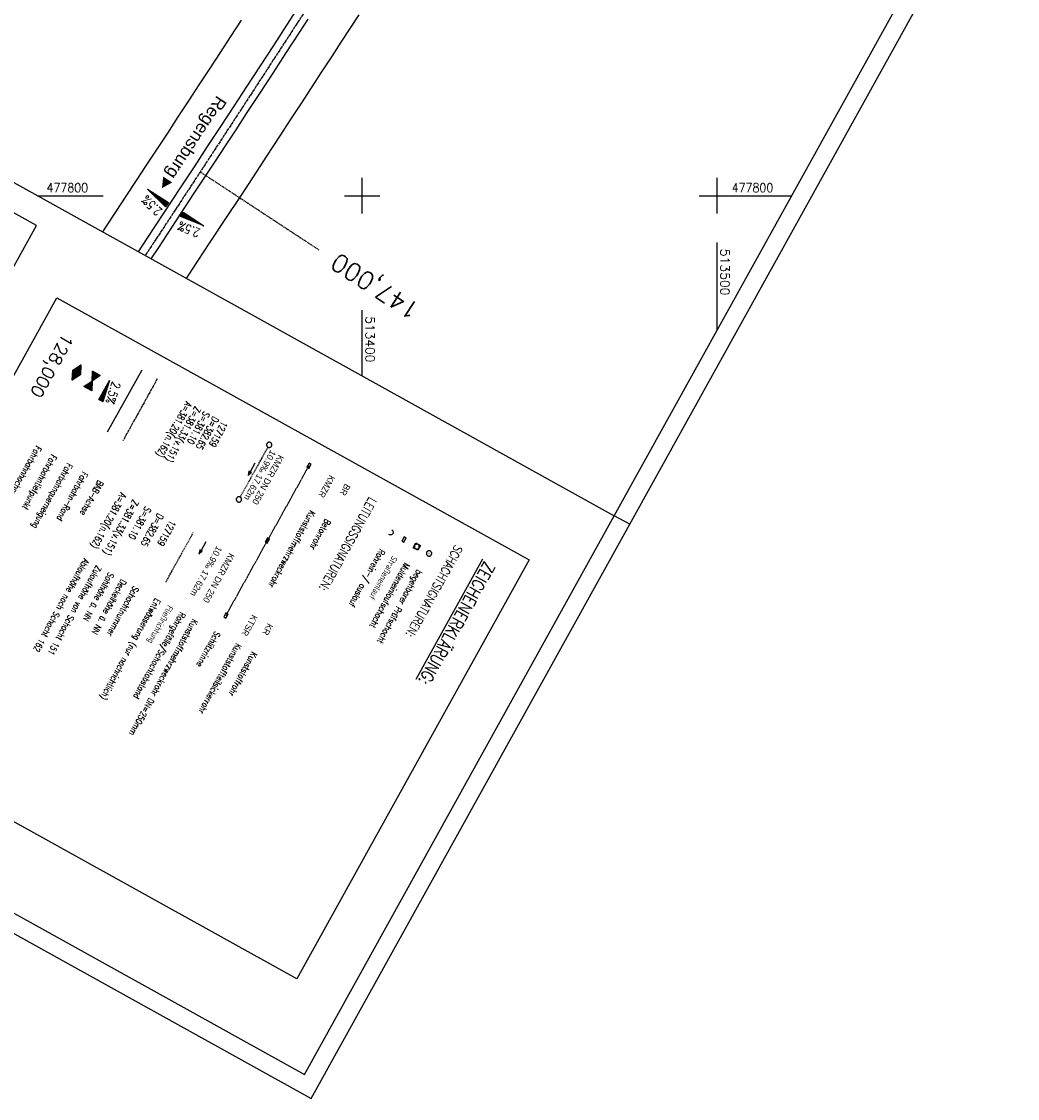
# Model space of a CAD drawing. Extents: x 513126 to 513936, y 477546 to 478682.
# Tile 2 of 8: x 513304 to 513585, y 477546 to 477849. Entities that reach past the tile are written whole.
import ezdxf
from ezdxf.enums import TextEntityAlignment as Align

# ---------------------------------------------------------------- set-up
doc = ezdxf.new("R2010")
doc.units = 0
doc.header["$MEASUREMENT"] = 0
for name, pattern in [('ACHSE', [5.5, 4, -0.5, 0.5, -0.5]), ('LT00', [0]), ('LT17', [0.15, 0.1, -0.05]), ('STRICHLINIE2', [0.375, 0.25, -0.125])]:
    doc.linetypes.add(name, pattern=pattern)
doc.layers.get('0').update_dxf_attribs({"linetype": 'LT00'})
for name, color, linetype in [('--HALTUNG', 7, 'STRICHLINIE2'), ('--HALTUNGSBESCHRIFT', 140, 'Continuous'), ('--SCHACHTBESCHRIFT', 5, 'Continuous'), ('--ZEICHENERKLÄR', 7, 'Continuous'), ('-BESCH-nachrichtlich', 81, 'STRICHLINIE2'), ('-Halt-Pfeil', 4, 'LT00'), ('-RICHTUNG-NAME', 250, 'Continuous'), ('025', 7, 'Continuous'), ('035', 250, 'Continuous'), ('070', 155, 'Continuous'), ('A-TEXT-KILOMETER', 30, 'LT17'), ('AX-020', 250, 'ACHSE'), ('HTP_WEST', 11, 'LT00'), ('QUER_OST', 11, 'LT00'), ('QUER_WEST', 11, 'LT00'), ('RAHMEN', 250, 'Continuous'), ('SCHLITZRINNE-KATASTER', 182, 'LT17'), ('V_AFBR_BAB', 250, 'LT00'), ('V_KA_MULD', 182, 'LT00'), ('V_KA_PRUF', 182, 'LT00'), ('V_RASTER', 250, 'LT00'), ('V_SINKK', 182, 'LT00'), ('V_UK_DURCH', 182, 'LT00')]:
    doc.layers.add(name, color=color, linetype=linetype)
doc.styles.add('Arial', font='ARIAL.TTF')
doc.styles.add('Haltungsbeschriftung', font='ARIAL.TTF', dxfattribs={"width": 0.75})
doc.styles.add('Kilometrierung', font='romans.shx')
doc.styles.add('ROMANS', font='romans.shx')
doc.styles.add('schachtbeschriftung', font='romans.shx', dxfattribs={"width": 0.75, "height": 0.2})
doc.styles.get("Standard").update_dxf_attribs({"font": 'romans.shx', "width": 0.8})

# ---------------------------------------------------------------- blocks, each defined once
blk = doc.blocks.new('SYMB0071')
at = {"color": 0, "linetype": 'ByBlock'}
for p, q in [((-0.5, 0), (0, 0.25)), ((0, -0.25), (-0.5, 0)), ((-0.5, 0), (-0.5, 0)), ((-0.48, -0.01), (-0.48, 0.01)), ((-0.46, -0.02), (-0.46, 0.02)), ((-0.44, -0.03), (-0.44, 0.03)), ((-0.42, -0.04), (-0.42, 0.04)), ((-0.4, -0.05), (-0.4, 0.05)), ((-0.38, -0.06), (-0.38, 0.06)), ((-0.36, -0.07), (-0.36, 0.07)), ((-0.34, -0.08), (-0.34, 0.08)), ((-0.32, -0.09), (-0.32, 0.09)), ((-0.3, -0.1), (-0.3, 0.1)), ((-0.28, -0.11), (-0.28, 0.11)), ((-0.26, -0.12), (-0.26, 0.12)), ((-0.24, -0.13), (-0.24, 0.13)), ((-0.22, -0.14), (-0.22, 0.14)), ((-0.2, -0.15), (-0.2, 0.15)), ((-0.18, -0.16), (-0.18, 0.16)), ((-0.16, -0.17), (-0.16, 0.17)), ((-0.14, -0.18), (-0.14, 0.18)), ((-0.12, -0.19), (-0.12, 0.19)), ((-0.1, -0.2), (-0.1, 0.2)), ((-0.08, -0.21), (-0.08, 0.21)), ((-0.06, -0.22), (-0.06, 0.22)), ((-0.04, -0.23), (-0.04, 0.23)), ((-0.02, -0.24), (-0.02, 0.24)), ((0, 0.25), (0.5, 0)), ((0, -0.25), (0, 0.25)), ((0.5, 0), (0, -0.25)), ((0.02, -0.24), (0.02, 0.24)), ((0.04, -0.23), (0.04, 0.23)), ((0.06, -0.22), (0.06, 0.22)), ((0.08, -0.21), (0.08, 0.21)), ((0.1, -0.2), (0.1, 0.2)), ((0.12, -0.19), (0.12, 0.19)), ((0.14, -0.18), (0.14, 0.18)), ((0.16, -0.17), (0.16, 0.17)), ((0.18, -0.16), (0.18, 0.16)), ((0.2, -0.15), (0.2, 0.15)), ((0.22, -0.14), (0.22, 0.14)), ((0.24, -0.13), (0.24, 0.13)), ((0.26, -0.12), (0.26, 0.12)), ((0.28, -0.11), (0.28, 0.11)), ((0.3, -0.1), (0.3, 0.1)), ((0.32, -0.09), (0.32, 0.09)), ((0.34, -0.08), (0.34, 0.08)), ((0.36, -0.07), (0.36, 0.07)), ((0.38, -0.06), (0.38, 0.06)), ((0.4, -0.05), (0.4, 0.05)), ((0.42, -0.04), (0.42, 0.04)), ((0.44, -0.03), (0.44, 0.03)), ((0.46, -0.02), (0.46, 0.02)), ((0.48, -0.01), (0.48, 0.01))]:
    blk.add_line(p, q, dxfattribs=at)
blk = doc.blocks.new('SYMB0072')
at = {"color": 0, "linetype": 'ByBlock'}
for p, q in [((-0.5, -0.25), (-0.5, 0.25)), ((-0.5, 0.25), (0, 0)), ((-0.5, -0.25), (-0.5, 0.25)), ((0, 0), (-0.5, -0.25)), ((-0.48, -0.24), (-0.48, 0.24)), ((-0.46, -0.23), (-0.46, 0.23)), ((-0.44, -0.22), (-0.44, 0.22)), ((-0.42, -0.21), (-0.42, 0.21)), ((-0.4, -0.2), (-0.4, 0.2)), ((-0.38, -0.19), (-0.38, 0.19)), ((-0.36, -0.18), (-0.36, 0.18)), ((-0.34, -0.17), (-0.34, 0.17)), ((-0.32, -0.16), (-0.32, 0.16)), ((-0.3, -0.15), (-0.3, 0.15)), ((-0.28, -0.14), (-0.28, 0.14)), ((-0.26, -0.13), (-0.26, 0.13)), ((-0.24, -0.12), (-0.24, 0.12)), ((-0.22, -0.11), (-0.22, 0.11)), ((-0.2, -0.1), (-0.2, 0.1)), ((-0.18, -0.09), (-0.18, 0.09)), ((-0.16, -0.08), (-0.16, 0.08)), ((-0.14, -0.07), (-0.14, 0.07)), ((-0.12, -0.06), (-0.12, 0.06)), ((-0.1, -0.05), (-0.1, 0.05)), ((-0.08, -0.04), (-0.08, 0.04)), ((-0.06, -0.03), (-0.06, 0.03)), ((-0.04, -0.02), (-0.04, 0.02)), ((-0.02, -0.01), (-0.02, 0.01)), ((0.02, -0.01), (0.02, 0.01)), ((0.04, -0.02), (0.04, 0.02)), ((0.06, -0.03), (0.06, 0.03)), ((0.08, -0.04), (0.08, 0.04)), ((0.1, -0.05), (0.1, 0.05)), ((0.12, -0.06), (0.12, 0.06)), ((0.14, -0.07), (0.14, 0.07)), ((0.16, -0.08), (0.16, 0.08)), ((0.18, -0.09), (0.18, 0.09)), ((0.2, -0.1), (0.2, 0.1)), ((0.22, -0.11), (0.22, 0.11)), ((0.24, -0.12), (0.24, 0.12)), ((0.26, -0.13), (0.26, 0.13)), ((0.28, -0.14), (0.28, 0.14)), ((0.3, -0.15), (0.3, 0.15)), ((0.32, -0.16), (0.32, 0.16)), ((0.34, -0.17), (0.34, 0.17)), ((0.36, -0.18), (0.36, 0.18)), ((0.38, -0.19), (0.38, 0.19)), ((0.4, -0.2), (0.4, 0.2)), ((0.42, -0.21), (0.42, 0.21)), ((0.44, -0.22), (0.44, 0.22)), ((0.46, -0.23), (0.46, 0.23)), ((0.48, -0.24), (0.48, 0.24)), ((0.5, -0.25), (0.5, 0.25))]:
    blk.add_line(p, q, dxfattribs=at)
blk.add_lwpolyline([(0, 0), (0.5, 0.25), (0.5, -0.25), (0, 0)], dxfattribs=at)
blk = doc.blocks.new('SYMB1107')
at = {"color": 0, "linetype": 'ByBlock'}
for points in [[(-0.2, 0), (-0.196157, 0.039018), (-0.184776, 0.076537), (-0.166294, 0.111114), (-0.141421, 0.141421), (-0.111114, 0.166294), (-0.076537, 0.184776), (-0.039018, 0.196157), (0, 0.2)], [(0, 0.2), (0.039018, 0.196157), (0.076537, 0.184776), (0.111114, 0.166294), (0.141421, 0.141421), (0.166294, 0.111114), (0.184776, 0.076537), (0.196157, 0.039018), (0.2, 0)]]:
    blk.add_lwpolyline(points, dxfattribs=at)
blk = doc.blocks.new('SYMB0003')
at = {"color": 0, "linetype": 'ByBlock'}
for p, q in [((-0.015712, 0), (0.010166, 0.012015)), ((0, -0.021257), (-0.015712, 0)), ((0.010166, 0.012015), (0, -0.021257))]:
    blk.add_line(p, q, dxfattribs=at)
for points in [[(-0.031395, 0.499013), (-0.093691, 0.491144), (-0.154509, 0.475528), (-0.21289, 0.452414), (-0.267913, 0.422164), (-0.318712, 0.385257), (-0.364484, 0.342274), (-0.404509, 0.293893), (-0.438154, 0.240877), (-0.464888, 0.184062), (-0.484292, 0.124345), (-0.496058, 0.062667), (-0.5, 0)], [(-0.5, 0), (-0.496058, -0.062667), (-0.484292, -0.124345), (-0.464888, -0.184062), (-0.438154, -0.240877), (-0.404509, -0.293893), (-0.364485, -0.342274), (-0.318712, -0.385257), (-0.267914, -0.422164), (-0.21289, -0.452414), (-0.154509, -0.475529), (-0.093691, -0.491144), (-0.031395, -0.499014), (0.031395, -0.499014)], [(0.5, 0), (0.496057, 0.062667), (0.484292, 0.124345), (0.464888, 0.184062), (0.438153, 0.240877), (0.404509, 0.293893), (0.364484, 0.342274), (0.318712, 0.385257), (0.267913, 0.422164), (0.21289, 0.452414), (0.154509, 0.475528), (0.093691, 0.491144), (0.031395, 0.499013), (-0.031395, 0.499013)], [(0.031395, -0.499014), (0.093691, -0.491144), (0.154509, -0.475529), (0.21289, -0.452414), (0.267914, -0.422164), (0.318712, -0.385257), (0.364485, -0.342274), (0.404509, -0.293893), (0.438154, -0.240877), (0.464889, -0.184062), (0.484292, -0.124345), (0.496058, -0.062667), (0.5, 0)]]:
    blk.add_lwpolyline(points, dxfattribs=at)
blk = doc.blocks.new('SYMB1210')
at = {"color": 0, "linetype": 'ByBlock'}
blk.add_line((0.018815, -0.179014), (0.055623, -0.17119), dxfattribs=at)
for points in [[(-0.2, -0.2), (-0.2, 0.2), (0.2, 0.2), (0.2, -0.2), (-0.2, -0.2)], [(0.018815, 0.179014), (-0.018815, 0.179014), (-0.055623, 0.17119), (-0.09, 0.155885), (-0.120444, 0.133766), (-0.145623, 0.105801), (-0.164438, 0.073213), (-0.176067, 0.037424), (-0.18, 0)], [(-0.18, 0), (-0.176067, -0.037424), (-0.164438, -0.073213), (-0.145623, -0.105801), (-0.120444, -0.133766), (-0.09, -0.155885), (-0.055623, -0.17119), (-0.018815, -0.179014), (0.018815, -0.179014)], [(0.18, 0), (0.176067, 0.037424), (0.164438, 0.073213), (0.145623, 0.105801), (0.120444, 0.133766), (0.09, 0.155885), (0.055623, 0.17119), (0.018815, 0.179014)], [(0.055623, -0.17119), (0.09, -0.155885), (0.120444, -0.133766), (0.145623, -0.105801), (0.164438, -0.073213), (0.176067, -0.037424), (0.18, 0)]]:
    blk.add_lwpolyline(points, dxfattribs=at)
blk = doc.blocks.new('SYMB0652')
at = {"color": 0, "linetype": 'ByBlock'}
blk.add_lwpolyline([(-0.15, -0.075), (0.15, -0.075), (0.15, 0.075), (-0.15, 0.075), (-0.15, -0.075)], dxfattribs=at)
blk = doc.blocks.new('SYMB0070')
at = {"color": 0, "linetype": 'ByBlock'}
for p, q in [((-0.5, 0), (0.2, 0)), ((0.5, 0), (0.2, 0.1)), ((0.2, 0.1), (0.2, 0)), ((0.468, 0), (0.21, 0.086)), ((0.21, 0.086), (0.21, -0.086)), ((0.21, -0.086), (0.468, 0)), ((0.22, -0.072), (0.437, 0)), ((0.23, -0.058), (0.405, 0)), ((0.24, -0.045), (0.374, 0)), ((0.342, 0), (0.25, 0.031)), ((0.25, 0.031), (0.25, -0.031)), ((0.25, -0.031), (0.342, 0)), ((0.26, -0.017), (0.31, 0)), ((0.27, -0.003), (0.279, 0))]:
    blk.add_line(p, q, dxfattribs=at)
for points in [[(0.2, 0), (0.2, -0.1), (0.5, 0)], [(0.437, 0), (0.22, 0.072), (0.22, -0.072)], [(0.405, 0), (0.23, 0.058), (0.23, -0.058)], [(0.374, 0), (0.24, 0.045), (0.24, -0.045)], [(0.31, 0), (0.26, 0.017), (0.26, -0.017)], [(0.279, 0), (0.27, 0.003), (0.27, -0.003)]]:
    blk.add_lwpolyline(points, dxfattribs=at)

msp = doc.modelspace()

# ---------------------------------------------------------------- linework, layer by layer
at = {"layer": '--HALTUNG'}
msp.add_line((513365.67, 477715.07), (513373.48, 477729.14), dxfattribs=at)
at = {"layer": '-BESCH-nachrichtlich'}
msp.add_line((513344.68, 477691.09), (513352.49, 477705.17), dxfattribs=at)
at = {"layer": '025'}
msp.add_lwpolyline([(513447.11, 477697.38), (513381.62, 477579.33), (513248.53, 477653.17), (513314.02, 477771.22)], close=True, dxfattribs=at)
at = {"layer": '070'}
msp.add_lwpolyline([(513282.04, 477806.12), (513201.99, 477661.84), (513228.22, 477647.28), (513308.27, 477791.57), (513282.04, 477806.12)], dxfattribs=at)
at = {"layer": 'A-TEXT-KILOMETER', "ltscale": 2.5}
msp.add_line((513354.39, 477806.7), (513387.82, 477784.74), dxfattribs=at)
at = {"layer": 'AX-020', "ltscale": 0.2}
msp.add_line((513342.29, 477748.39), (513332.59, 477730.9), dxfattribs=at)
at = {"layer": 'AX-020', "ltscale": 0.2, "flags": 128}
msp.add_lwpolyline([(513793.08, 478588.99), (513791.27, 478584.97), (513782.96, 478566.77), (513774.57, 478548.6), (513766.11, 478530.46), (513757.58, 478512.35), (513748.98, 478494.28), (513740.31, 478476.25), (513731.56, 478458.25), (513722.74, 478440.28), (513713.85, 478422.35), (513704.89, 478404.46), (513695.86, 478386.6), (513686.75, 478368.78), (513677.58, 478350.99), (513668.33, 478333.24), (513659.02, 478315.53), (513649.63, 478297.86), (513640.17, 478280.22), (513630.64, 478262.62), (513621.04, 478245.06), (513611.37, 478227.54), (513601.63, 478210.06), (513591.82, 478192.61), (513586.74, 478183.64), (513576.83, 478166.25), (513566.84, 478148.91), (513556.8, 478131.6), (513546.68, 478114.33), (513536.51, 478097.09), (513526.27, 478079.9), (513515.98, 478062.73), (513505.63, 478045.6), (513495.23, 478028.51), (513484.77, 478011.44), (513474.26, 477994.41), (513463.71, 477977.41), (513453.1, 477960.44), (513442.45, 477943.49), (513431.76, 477926.58), (513421.02, 477909.69), (513410.24, 477892.83), (513399.43, 477875.99), (513388.57, 477859.17), (513377.68, 477842.38), (513366.76, 477825.61), (513355.81, 477808.86), (513344.83, 477792.13), (513338.9, 477783.15)], dxfattribs=at)
at = {"layer": 'QUER_OST'}
for p, q in [((513349.6, 477795.3), (513348.84, 477794.14)), ((513349.12, 477794.02), (513349.85, 477795.13)), ((513350.1, 477794.97), (513349.4, 477793.91)), ((513349.69, 477793.79), (513350.35, 477794.81)), ((513350.6, 477794.64), (513349.97, 477793.68)), ((513350.25, 477793.57), (513350.85, 477794.48)), ((513351.1, 477794.31), (513350.54, 477793.45)), ((513350.82, 477793.34), (513351.35, 477794.15)), ((513351.6, 477793.98), (513351.11, 477793.22)), ((513351.39, 477793.11), (513351.86, 477793.82)), ((513352.11, 477793.65), (513351.67, 477792.99)), ((513351.96, 477792.88), (513352.36, 477793.49)), ((513352.61, 477793.33), (513352.24, 477792.76)), ((513352.52, 477792.65), (513352.86, 477793.16)), ((513353.11, 477793), (513352.81, 477792.54)), ((513353.09, 477792.42), (513353.36, 477792.83)), ((513353.61, 477792.67), (513353.38, 477792.31)), ((513353.66, 477792.19), (513353.86, 477792.5)), ((513354.11, 477792.34), (513353.94, 477792.08)), ((513354.23, 477791.96), (513354.36, 477792.17)), ((513354.62, 477792.01), (513354.51, 477791.85)), ((513354.8, 477791.74), (513354.87, 477791.84)), ((513355.12, 477791.68), (513355.08, 477791.62)), ((513355.36, 477791.51), (513355.37, 477791.52)), ((513328.11, 477745.69), (513327.72, 477745.91)), ((513328.16, 477745.82), (513327.78, 477746.03)), ((513327.84, 477746.14), (513328.2, 477745.95)), ((513327.91, 477746.26), (513328.24, 477746.07)), ((513328.28, 477746.2), (513327.97, 477746.37)), ((513328.32, 477746.33), (513328.03, 477746.49)), ((513328.1, 477746.6), (513328.36, 477746.46)), ((513328.16, 477746.72), (513328.4, 477746.59)), ((513328.44, 477746.72), (513328.23, 477746.83)), ((513328.48, 477746.84), (513328.29, 477746.95)), ((513328.36, 477747.07), (513328.52, 477746.97)), ((513328.42, 477747.18), (513328.56, 477747.1)), ((513328.61, 477747.23), (513328.48, 477747.3)), ((513328.65, 477747.35), (513328.55, 477747.41)), ((513328.61, 477747.53), (513328.69, 477747.48)), ((513328.67, 477747.64), (513328.73, 477747.61)), ((513328.81, 477747.87), (513328.8, 477747.87)), ((513327.01, 477742.23), (513325.99, 477742.8)), ((513326.05, 477742.92), (513327.05, 477742.36)), ((513326.12, 477743.03), (513327.09, 477742.49)), ((513327.13, 477742.62), (513326.18, 477743.15)), ((513327.17, 477742.75), (513326.24, 477743.26)), ((513326.31, 477743.38), (513327.22, 477742.88)), ((513326.37, 477743.49), (513327.26, 477743)), ((513327.3, 477743.13), (513326.44, 477743.61)), ((513327.34, 477743.26), (513326.5, 477743.72)), ((513326.57, 477743.84), (513327.38, 477743.39)), ((513326.63, 477743.95), (513327.42, 477743.51)), ((513327.46, 477743.64), (513326.69, 477744.07)), ((513327.5, 477743.77), (513326.76, 477744.18)), ((513326.82, 477744.3), (513327.54, 477743.9)), ((513326.88, 477744.41), (513327.58, 477744.03)), ((513327.62, 477744.16), (513326.95, 477744.53)), ((513327.66, 477744.28), (513327.01, 477744.64)), ((513327.08, 477744.76), (513327.71, 477744.41)), ((513327.14, 477744.87), (513327.75, 477744.54)), ((513327.79, 477744.67), (513327.2, 477744.99)), ((513327.83, 477744.79), (513327.27, 477745.1)), ((513327.33, 477745.22), (513327.87, 477744.92)), ((513327.4, 477745.34), (513327.91, 477745.05)), ((513327.95, 477745.18), (513327.46, 477745.45)), ((513327.99, 477745.31), (513327.52, 477745.57)), ((513327.59, 477745.68), (513328.03, 477745.44)), ((513327.65, 477745.8), (513328.07, 477745.56)), ((513325.86, 477742.57), (513326.93, 477741.98)), ((513326.97, 477742.11), (513325.93, 477742.69))]:
    msp.add_line(p, q, dxfattribs=at)
for points in [[(513348.79, 477794.16), (513349.56, 477795.33), (513355.41, 477791.49), (513348.79, 477794.16)], [(513326.92, 477741.93), (513325.84, 477742.53), (513328.82, 477747.91), (513326.92, 477741.93)]]:
    msp.add_lwpolyline(points, dxfattribs=at)
at = {"layer": 'QUER_WEST'}
for p, q in [((513339.6, 477801.85), (513339.6, 477801.84)), ((513339.82, 477801.63), (513339.86, 477801.69)), ((513340.11, 477801.52), (513340.03, 477801.41)), ((513340.25, 477801.2), (513340.36, 477801.36)), ((513340.61, 477801.19), (513340.47, 477800.98)), ((513340.69, 477800.77), (513340.86, 477801.03)), ((513341.11, 477800.86), (513340.91, 477800.55)), ((513341.12, 477800.34), (513341.36, 477800.7)), ((513341.61, 477800.54), (513341.34, 477800.13)), ((513341.56, 477799.91), (513341.86, 477800.37)), ((513342.11, 477800.21), (513341.78, 477799.7)), ((513342, 477799.48), (513342.36, 477800.04)), ((513342.61, 477799.88), (513342.21, 477799.27)), ((513342.43, 477799.05), (513342.87, 477799.71)), ((513343.12, 477799.55), (513342.65, 477798.84)), ((513342.87, 477798.62), (513343.37, 477799.38)), ((513343.62, 477799.22), (513343.09, 477798.41)), ((513343.3, 477798.19), (513343.87, 477799.05)), ((513344.12, 477798.89), (513343.52, 477797.98)), ((513343.74, 477797.76), (513344.37, 477798.73)), ((513344.62, 477798.56), (513343.96, 477797.55)), ((513344.18, 477797.33), (513344.87, 477798.4)), ((513345.12, 477798.23), (513344.39, 477797.12)), ((513344.61, 477796.91), (513345.37, 477798.07))]:
    msp.add_line(p, q, dxfattribs=at)
msp.add_lwpolyline([(513344.65, 477796.87), (513339.56, 477801.88), (513345.42, 477798.04), (513344.65, 477796.87)], dxfattribs=at)
at = {"layer": 'RAHMEN'}
msp.add_line((513475.43, 477707.4), (513471.06, 477709.83), dxfattribs=at)
for points in [[(513676.6, 478682.21), (513125.97, 477689.72), (513385.68, 477545.63), (513936.31, 478538.12), (513676.6, 478682.21)], [(513668.84, 478657.92), (513220.09, 477849.06), (513471.06, 477709.83), (513919.81, 478518.69), (513668.84, 478657.92)]]:
    msp.add_lwpolyline(points, dxfattribs=at)
at = {"layer": 'RAHMEN', "flags": 128}
msp.add_lwpolyline([(513220.09, 477849.06), (513132.77, 477691.66), (513383.73, 477552.43), (513471.06, 477709.83)], dxfattribs=at)
at = {"layer": 'SCHLITZRINNE-KATASTER'}
msp.add_line((513385.01, 477723.92), (513361.62, 477681.75), dxfattribs=at)
at = {"layer": 'V_AFBR_BAB'}
msp.add_line((513337.92, 477750.82), (513328.21, 477733.33), dxfattribs=at)
for points in [[(513336.97, 477784.22), (513339.21, 477787.61), (513344.11, 477795.05), (513349.01, 477802.49), (513352.74, 477808.16), (513356.47, 477813.83), (513360.19, 477819.5), (513363.91, 477825.18), (513367.64, 477830.89), (513371.37, 477836.61), (513375.09, 477842.34), (513378.81, 477848.06), (513382.56, 477853.85)], [(513326.93, 477789.79), (513327.84, 477791.16), (513330.7, 477795.52), (513333.56, 477799.88), (513336.43, 477804.24), (513339.29, 477808.59), (513342.26, 477813.12), (513345.23, 477817.64), (513348.2, 477822.17), (513351.17, 477826.69), (513354.13, 477831.22), (513357.11, 477835.77), (513360.08, 477840.33), (513363.05, 477844.88), (513366.01, 477849.44)], [(513384.72, 477849.77), (513382.25, 477845.95), (513378.54, 477840.23), (513374.82, 477834.52), (513371.09, 477828.81), (513367.36, 477823.11), (513364.38, 477818.56), (513361.39, 477814.02), (513358.4, 477809.47), (513355.41, 477804.93), (513352.43, 477800.39), (513349.97, 477796.64), (513347.51, 477792.9), (513345.05, 477789.15), (513342.59, 477785.41), (513340.52, 477782.25)], [(513350.53, 477776.7), (513352.24, 477779.29), (513357.04, 477786.58), (513361.84, 477793.88), (513365.6, 477799.61), (513369.36, 477805.35), (513373.12, 477811.09), (513376.88, 477816.82), (513379.84, 477821.34), (513382.79, 477825.86), (513385.75, 477830.38), (513388.69, 477834.9), (513391.64, 477839.42), (513394.14, 477843.27), (513396.64, 477847.12), (513399.13, 477850.98)]]:
    msp.add_lwpolyline(points, dxfattribs=at)
at = {"layer": 'V_RASTER'}
for p, q in [((513400, 477795), (513400, 477805)), ((513500, 477805), (513500, 477795)), ((513308.53, 477800), (513327.03, 477800)), ((513395, 477800), (513405, 477800)), ((513495, 477800), (513521.08, 477800)), ((513500, 477786.81), (513500, 477762)), ((513400, 477749.25), (513400, 477767.75))]:
    msp.add_line(p, q, dxfattribs=at)

# ---------------------------------------------------------------- block references
at = {"layer": '-Halt-Pfeil', "xscale": 3.999999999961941, "yscale": 3.999999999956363, "zscale": 4, "rotation": 240.9786224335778}
for p in [(513368.83, 477722.88), (513355, 477700.73)]:
    msp.add_blockref('SYMB0070', p, dxfattribs=at)
at = {"layer": 'HTP_WEST', "yscale": 4.999999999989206, "zscale": 5}
for name, p, xscale, rotation in [('SYMB0071', (513319.55, 477750.19), 5.000000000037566, 240.9829339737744), ('SYMB0072', (513323.93, 477747.77), 5.000000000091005, 60.97862243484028)]:
    msp.add_blockref(name, p, dxfattribs=dict(at, xscale=xscale, rotation=rotation))
at = {"layer": 'V_KA_MULD', "xscale": 3.799999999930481, "yscale": 3.800000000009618, "zscale": 3.8, "rotation": 240.9786224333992}
msp.add_blockref('SYMB1210', (513415.43, 477701.11), dxfattribs=at)
at = {"layer": 'V_KA_PRUF', "xscale": 1.499999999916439, "yscale": 1.500000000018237, "zscale": 1.5, "rotation": 240.9786224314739}
for p in [(513373.84, 477729.8), (513365.3, 477714.41), (513418.87, 477699.2)]:
    msp.add_blockref('SYMB0003', p, dxfattribs=at)
at = {"layer": 'V_SINKK', "xscale": 4.499999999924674, "yscale": 4.500000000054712, "zscale": 4.5, "rotation": 240.9786224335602}
for p in [(513385.01, 477723.92), (513373.32, 477702.83), (513411.82, 477703.11), (513361.62, 477681.75)]:
    msp.add_blockref('SYMB0652', p, dxfattribs=at)
at = {"layer": 'V_UK_DURCH', "xscale": 3.999999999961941, "yscale": 3.999999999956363, "zscale": 4, "rotation": 240.9786224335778}
msp.add_blockref('SYMB1107', (513407.96, 477705.19), dxfattribs=at)

# ---------------------------------------------------------------- texts
at = {"layer": '--HALTUNGSBESCHRIFT', "style": 'Haltungsbeschriftung', "width": 0.95}
for s, p in [('10.9‰ 17.62m', (513370.45, 477721.63)), ('KMZR DN 250', (513372.71, 477720.38))]:
    msp.add_text(s, height=1.8, rotation=240.9786, dxfattribs=at).set_placement(p, align=Align.CENTER)
for s, p in [('KMZR', (513390.87, 477721.44)), ('BR', (513395.24, 477719.01)), ('10.9‰ 17.62m', (513359.08, 477701.44)), ('KMZR DN 250', (513362.58, 477699.5)), ('KTSR', (513369.05, 477682.11)), ('KR', (513373.42, 477679.68))]:
    msp.add_text(s, height=1.8, rotation=240.9786, dxfattribs=at).set_placement(p)
at = {"layer": '--SCHACHTBESCHRIFT', "style": 'schachtbeschriftung', "width": 0.75}
for s, p in [('A=381.20(n.162)', (513350.41, 477742.19)), ('Z=381.33(v.151)', (513352.93, 477740.8)), ('S=381.10', (513355.45, 477739.4)), ('D=382.65', (513357.97, 477738)), ('127159', (513360.49, 477736.61)), ('A=381.20(n.162)', (513331.94, 477716.5)), ('Z=381.33(v.151)', (513335.44, 477714.56)), ('S=381.10', (513338.93, 477712.62)), ('D=382.65', (513342.43, 477710.68)), ('127159', (513345.93, 477708.74))]:
    msp.add_text(s, height=2, rotation=240.9787, dxfattribs=at).set_placement(p)
at = {"layer": '--ZEICHENERKLÄR', "linetype": 'Continuous', "style": 'ROMANS', "width": 0.8}
for s, p in [('Fahrbahnhochpunkt', (513308.18, 477729.69)), ('Fahrbahntiefpunkt', (513312.55, 477727.26)), ('Fahrbahnquerneigung', (513316.92, 477724.83)), ('Fahrbahn-Rand', (513321.29, 477722.41)), ('BAB-Achse', (513325.67, 477719.98)), ('Kunststoffmehrzweckrohr', (513385.35, 477711.49)), ('Betonrohr', (513389.72, 477709.07)), ('Rohrein-/ auslauf', (513404.99, 477700.6)), ('Ablaufhöhe nach Schacht 162', (513321.62, 477697.91)), ('Straßeneinlauf', (513408.49, 477698.66)), ('Zulaufhöhe von Schacht 151', (513325.12, 477695.97)), ('Muldeneinlaufschacht', (513411.98, 477696.72)), ('begehbarer Prüfschacht', (513415.48, 477694.78)), ('Sohlhöhe ü. NN', (513328.62, 477694.03)), ('Deckelhöhe ü. NN', (513332.12, 477692.09)), ('Schachtnummer', (513335.62, 477690.15)), ('Entwässerung (nur nachrichtlich)', (513341.77, 477686.74)), ('Rohrgefälle/Schachtabstand', (513348.77, 477682.85)), ('Fließrichtung', (513345.27, 477684.79)), ('Kunststoffmehrzweckrohr DN=250mm', (513352.26, 477680.91)), ('Schlitzrinne', (513358.56, 477677.42)), ('Kunststoffteilsickerrohr', (513364.59, 477674.07)), ('Kunststoffrohr', (513368.96, 477671.65))]:
    msp.add_text(s, height=1.8, rotation=240.9786, dxfattribs=at).set_placement(p)
at = {"layer": '-RICHTUNG-NAME', "insert": (513340.99, 477802.69), "char_height": 3.5, "width": 37.8667, "attachment_point": 9, "rotation": 236.71, "style": 'Arial'}
msp.add_mtext('\\pt4,12,15.5,23.75;{\\fSwis721 BlkOul BT|b0|i0|c0|p82;Regensburg\\fArial|b0|i0|c0|p32;►}', dxfattribs=at)
at = {"layer": '025', "width": 0.8}
for s, p in [('LEITUNGSSIGNATUREN:', (513402.04, 477715.24)), ('SCHACHTSIGNATUREN:', (513426.27, 477701.8))]:
    msp.add_text(s, height=2.5, rotation=240.9786, dxfattribs=at).set_placement(p)
at = {"layer": '035', "linetype": 'Continuous', "width": 0.8}
msp.add_text('%%UZEICHENERKLÄRUNG:', height=3.5, rotation=240.9786, dxfattribs=at).set_placement((513434.54, 477697.21))
at = {"layer": 'A-TEXT-KILOMETER', "style": 'Kilometrierung'}
for s, height, rotation, p in [('147,000', 5, 146.9786, (513392, 477782)), ('128,000', 3.5, 240.9786, (513307.87, 477743.54))]:
    msp.add_text(s, height=height, rotation=rotation, dxfattribs=at).set_placement(p, align=Align.MIDDLE_RIGHT)
at = {"layer": 'QUER_OST', "style": 'ROMANS', "width": 0.8}
for rotation, p in [(158.0607, (513354.58, 477790.48)), (252.2877, (513329.63, 477747.79))]:
    msp.add_text('2.5%', height=2.5, rotation=rotation, dxfattribs=at).set_placement(p)
at = {"layer": 'QUER_WEST', "style": 'ROMANS', "width": 0.8}
msp.add_text('2.5%', height=2.5, rotation=135.4401, dxfattribs=at).set_placement((513343.88, 477795.88))
at = {"layer": 'V_RASTER'}
for s, rotation, width, p in [(' 477800', 359.9982, 0.911, (513309.53, 477801)), (' 477800', 359.9982, 0.911, (513502.58, 477801)), (' 513500', 269.9982, 1.025, (513501, 477786.81)), (' 513400', 269.9982, 1.01, (513401, 477767.75))]:
    msp.add_text(s, height=2.5, rotation=rotation, dxfattribs=dict(at, width=width)).set_placement(p)

doc.saveas('drawing.dxf')
